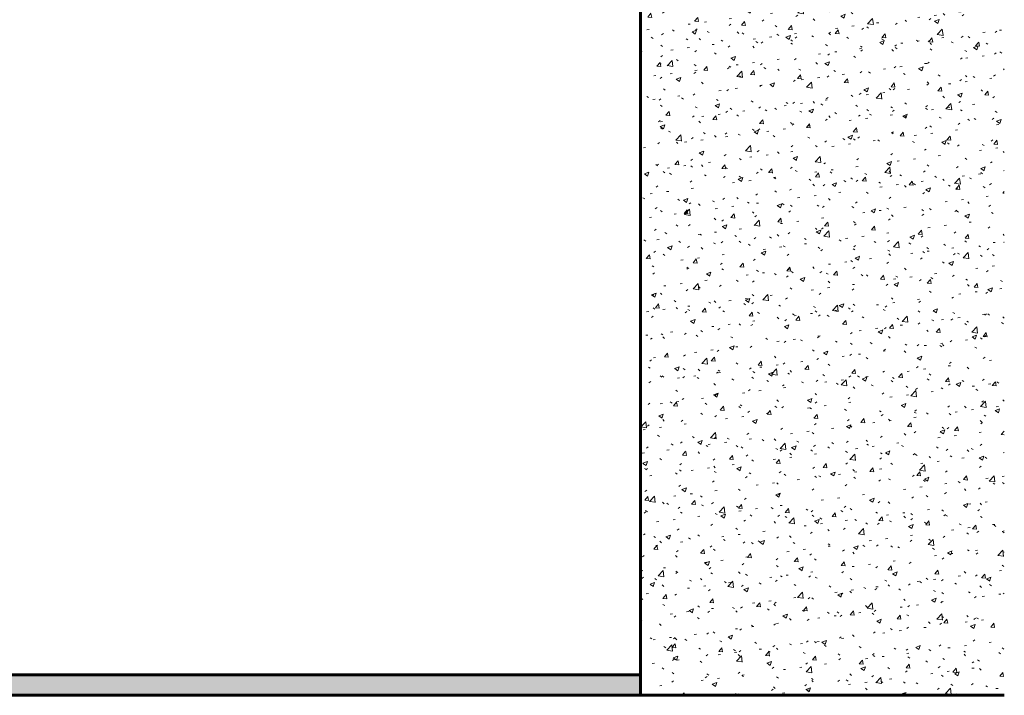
# Model space of a CAD drawing. Header units: inches. Extents: x -723 to 1689, y -292 to 603.
# Tile 11 of 40: x -126 to 164, y -209 to -10. Entities that reach past the tile are written whole.
import ezdxf

# ---------------------------------------------------------------- set-up
doc = ezdxf.new("R2010")
doc.units = ezdxf.units.IN
doc.header["$MEASUREMENT"] = 0
for name, color, linetype, lineweight in [('A-FLOR', 192, 'Continuous', 18), ('A-FLOR-PATT', 8, 'Continuous', 70), ('A-WALL-PATT', 111, 'Continuous', 60), ('S-FNDN', 32, 'Continuous', 18)]:
    doc.layers.add(name, color=color, linetype=linetype, lineweight=lineweight)
pattern_1 = [(50, (70.296, 444.113), (13.77135, -1.20496), [1.44, -15.84]), (355, (70.296, 444.113), (-2.66442, 14.44218), [1.152, -12.672]), (100.451, (71.443, 444.012), (11.10708, 13.23737), [1.224, -13.462]), (46.184, (70.296, 447.953), (20.4913, -3.17785), [2.16, -23.76]), (96.636, (72.003, 447.688), (17.94587, 18.70315), [1.836, -20.193]), (351.184, (70.296, 447.953), (17.9454, 18.7026), [1.728, -19.008]), (21, (72.216, 446.993), (11.46052, -7.73037), [1.44, -15.84]), (326, (72.216, 446.993), (4.67135, 13.92315), [1.152, -12.672]), (71.451, (73.171, 446.348), (16.13207, 6.19284), [1.224, -13.462]), (37.5, (70.296, 444.113), (0.233123, 6.39175), [0.6336, -11.885, 0.6336, -12.23, -12.72]), (37.5, (70.296, 444.113), (0.233123, 6.39175), [-25.382, 0.6336, -12.086]), (7.5, (70.296, 444.113), (5.05073, 7.57304), [0.6336, -6.701, 0.6336, -11.597, -4.848]), (7.5, (70.296, 444.113), (5.05073, 7.57304), [-19.565, 0.6336, -4.214]), (327.5, (66.014, 444.113), (10.24958, -0.43289), [0.6336, -4.166, 0.6336, -14.342, -19.872]), (327.5, (66.014, 444.113), (10.24958, -0.43289), [-19.776, 0.6336, -19.238]), (317.5, (64.094, 444.113), (11.19739, 1.92214), [0.6336, -5.606, 0.6336, -9.312, -14.112]), (317.5, (64.094, 444.113), (11.19739, 1.92214), [-16.186, 0.6336, -13.478])]

# ---------------------------------------------------------------- blocks, each defined once
blk = doc.blocks.new('ST-VDC-01_ARCH_REF_v001_rvt_rvt-2-Retail 109 - Raceway Coordination')
at = {"layer": 'A-FLOR-PATT', "lineweight": 9}
h = blk.add_hatch(dxfattribs=at)
h.set_pattern_fill('FP_2', color=256, style=0, pattern_type=2)
h.set_pattern_definition(pattern_1)
h.paths.add_polyline_path([(-24.62, -209), (342.99, -209), (342.99, -203), (-309.32, -203), (-309.32, -209), (-119.54, -209)])
at = {"layer": 'A-WALL-PATT', "lineweight": 9}
h = blk.add_hatch(dxfattribs=at)
h.set_pattern_fill('FP_2', color=256, style=0, pattern_type=2)
h.set_pattern_definition(pattern_1)
h.paths.add_polyline_path([(449.94, -209), (449.94, -4), (445.75, -4), (445.75, -6), (342.99, -6), (342.99, -209)])
at = {"layer": 'A-FLOR', "color": 133, "lineweight": 60}
for p, q in [((342.99, -203), (45.25, -203)), ((342.99, -209), (342.99, -203)), ((-309.32, -209), (342.99, -209))]:
    blk.add_line(p, q, dxfattribs=at)
at = {"layer": 'S-FNDN', "color": 133, "lineweight": 60}
for p, q in [((342.99, -6), (342.99, -209)), ((342.99, -209), (449.94, -209))]:
    blk.add_line(p, q, dxfattribs=at)

msp = doc.modelspace()

# ---------------------------------------------------------------- block references
at = {"lineweight": 9}
msp.add_blockref('ST-VDC-01_ARCH_REF_v001_rvt_rvt-2-Retail 109 - Raceway Coordination', (-285.957498, 0), dxfattribs=at)

doc.saveas('drawing.dxf')
